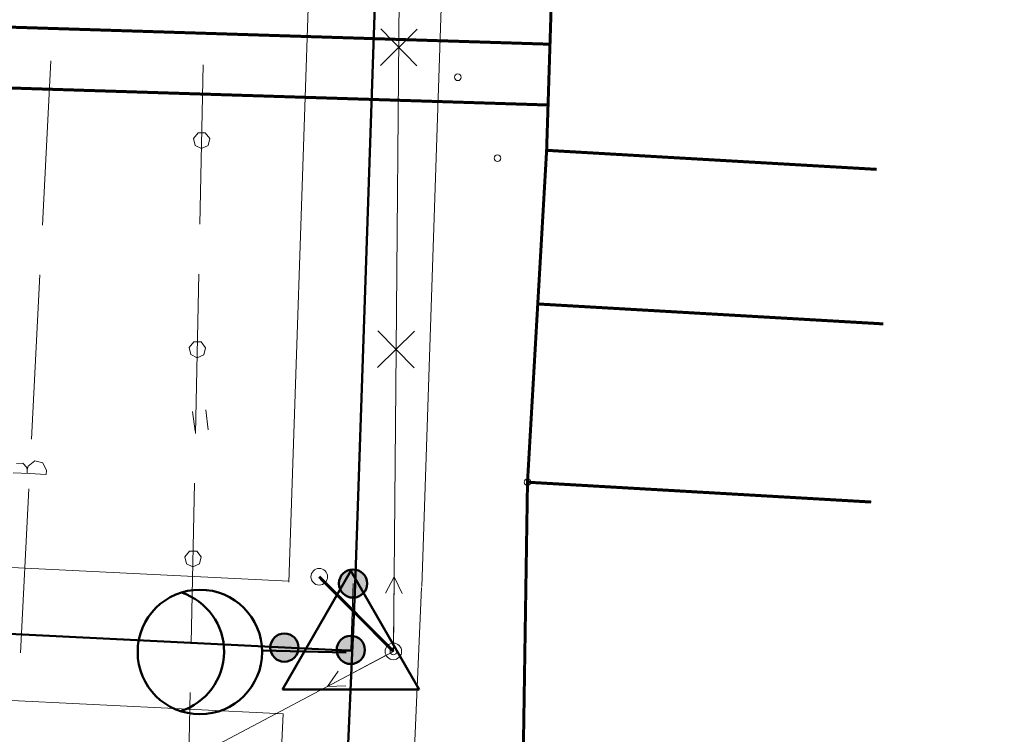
# Model space of a CAD drawing. Header units: millimetres. Extents: x 0 to 1188, y 0 to 841.
# Tile 27 of 76: x 174 to 233, y 687 to 730. Entities that reach past the tile are written whole.
import ezdxf

# ---------------------------------------------------------------- set-up
doc = ezdxf.new("R2010")
doc.units = ezdxf.units.MM
for name, pattern in [('K5LT32789', [0]), ('K5LT32797', [0]), ('K5LT32809', [0]), ('K5LT32813', [0]), ('K5LT32816', [3.2, 3, -0.2]), ('K5LT32819', [0]), ('K5LT32822', [0]), ('K5LT32826', [1, 0.5, -0.5]), ('K5LT_BASIC', [0]), ('K5LT_THIN', [0])]:
    doc.linetypes.add(name, pattern=pattern)
doc.layers.add('Системный слой', color=7, linetype='Continuous')

# ---------------------------------------------------------------- blocks, each defined once
blk = doc.blocks.new('U15')
at = {"layer": 'Системный слой', "color": 7, "linetype": 'K5LT32813', "lineweight": 18}
for p, q in [((196.201, 709.929), (196.531, 746.31)), ((195.254, 727.028), (197.478, 729.211)), ((197.458, 727.008), (195.274, 729.231)), ((195.089, 708.837), (197.313, 711.021)), ((197.293, 708.817), (195.109, 711.041)), ((196.035, 691.738), (196.201, 709.929)), ((168.081, 676.922), (196.035, 691.738))]:
    blk.add_line(p, q, dxfattribs=at)
blk = doc.blocks.new('U26')
at = {"layer": 'Системный слой', "color": 6, "linetype": 'K5LT32822', "lineweight": 18, "true_color": 0xff00ff}
for p, q in [((184.579, 727.063), (184.382, 717.461)), ((184.27, 722.978), (183.998, 722.637)), ((183.998, 722.637), (184.097, 722.213)), ((184.706, 722.976), (184.27, 722.978)), ((184.975, 722.632), (184.706, 722.976)), ((184.872, 722.209), (184.975, 722.632)), ((184.097, 722.213), (184.476, 722.027)), ((184.476, 722.027), (184.872, 722.209)), ((184.32, 714.462), (184.123, 704.86)), ((184.012, 710.376), (183.74, 710.036)), ((183.74, 710.036), (183.838, 709.611)), ((184.448, 710.374), (184.012, 710.376)), ((184.716, 710.031), (184.448, 710.374)), ((184.613, 709.607), (184.716, 710.031)), ((183.838, 709.611), (184.217, 709.425)), ((184.217, 709.425), (184.613, 709.607)), ((184.062, 701.86), (183.865, 692.258)), ((183.753, 697.775), (183.481, 697.434)), ((184.189, 697.773), (183.753, 697.775)), ((184.458, 697.43), (184.189, 697.773)), ((183.481, 697.434), (183.58, 697.01)), ((183.58, 697.01), (183.959, 696.824)), ((183.959, 696.824), (184.355, 697.006)), ((184.355, 697.006), (184.458, 697.43)), ((183.803, 689.259), (183.606, 679.657))]:
    blk.add_line(p, q, dxfattribs=at)
blk = doc.blocks.new('U29')
at = {"layer": 'Системный слой', "color": 5, "linetype": 'K5LT32819', "lineweight": 18, "true_color": 0x0000ff}
for p, q in [((174.895, 717.412), (175.404, 727.298)), ((174.232, 704.529), (174.741, 714.416)), ((173.342, 703.05), (173.709, 703.081)), ((173.709, 703.081), (173.96, 702.812)), ((174.037, 702.903), (173.979, 702.681)), ((174.433, 703.215), (174.037, 702.903)), ((174.924, 703.098), (174.433, 703.215)), ((175.136, 702.64), (174.924, 703.098)), ((174.125, 702.446), (173.126, 702.497)), ((173.96, 702.812), (173.979, 702.681)), ((173.979, 702.681), (173.968, 702.454)), ((174.125, 702.446), (175.124, 702.394)), ((175.136, 702.64), (175.124, 702.394)), ((173.569, 691.646), (174.078, 701.533))]:
    blk.add_line(p, q, dxfattribs=at)
blk = doc.blocks.new('U33')
at = {"layer": 'Системный слой', "color": 1, "linetype": 'K5LT32809', "lineweight": 18, "true_color": 0xff0000}
for p, q in [((189.746, 695.908), (194.182, 828.009)), ((197.741, 695.639), (202.178, 827.741))]:
    blk.add_line(p, q, dxfattribs=at)
blk = doc.blocks.new('U36')
at = {"layer": 'Системный слой', "color": 1, "linetype": 'K5LT32809', "lineweight": 18, "true_color": 0xff0000}
for p, q in [((189.748, 695.954), (189.747, 695.931)), ((197.74, 695.593), (196.487, 667.823)), ((189.568, 691.974), (189.568, 691.96)), ((189.388, 687.978), (188.495, 668.184))]:
    blk.add_line(p, q, dxfattribs=at)
blk = doc.blocks.new('U38')
at = {"layer": 'Системный слой', "color": 1, "linetype": 'K5LT32809', "lineweight": 18, "true_color": 0xff0000}
for p, q in [((144.643, 698.185), (145.131, 698.161)), ((148.384, 698.001), (189.748, 695.97)), ((191.907, 695.864), (191.937, 695.862)), ((144.251, 690.195), (144.49, 690.183)), ((147.939, 690.014), (189.388, 687.978))]:
    blk.add_line(p, q, dxfattribs=at)
blk = doc.blocks.new('U150')
at = {"layer": 'Системный слой', "color": 7, "linetype": 'K5LT_BASIC', "lineweight": 50}
for p, q in [((193.47, 696.583), (189.352, 689.451)), ((197.588, 689.451), (193.47, 696.583)), ((189.352, 689.451), (197.588, 689.451))]:
    blk.add_line(p, q, dxfattribs=at)
blk = doc.blocks.new('U153')
at = {"layer": 'Системный слой'}
h = blk.add_hatch(color=7, dxfattribs=at)
h.paths.add_polyline_path([(193.604, 695.826), (193.177, 695.092), (193.223, 695.067), (193.27, 695.045), (193.319, 695.026), (193.368, 695.01), (193.419, 694.997), (193.47, 694.987), (193.522, 694.98), (193.574, 694.977), (193.626, 694.977), (193.678, 694.98), (193.73, 694.986), (193.781, 694.995), (193.832, 695.007), (193.882, 695.023), (193.93, 695.041), (193.978, 695.063), (194.024, 695.087), (194.068, 695.114), (194.111, 695.144), (194.152, 695.176), (194.191, 695.211), (194.228, 695.248), (194.262, 695.288), (194.294, 695.329), (194.323, 695.372), (194.349, 695.417), (194.373, 695.464), (194.394, 695.511), (194.412, 695.561), (194.426, 695.611), (194.438, 695.661), (194.447, 695.713), (194.452, 695.765), (194.454, 695.817), (194.453, 695.869), (194.449, 695.921), (194.442, 695.972), (194.431, 696.024), (194.417, 696.074), (194.401, 696.123), (194.381, 696.172), (194.358, 696.219), (194.333, 696.264), (194.305, 696.308), (194.274, 696.35), (194.24, 696.39), (194.205, 696.428), (194.167, 696.464), (194.126, 696.497), (194.084, 696.528), (194.04, 696.556), (194.034, 696.56)])
h.paths.add_polyline_path([(192.755, 695.784), (192.759, 695.732), (192.767, 695.68), (192.777, 695.629), (192.791, 695.579), (192.808, 695.53), (192.827, 695.481), (192.85, 695.434), (192.875, 695.389), (192.904, 695.345), (192.935, 695.303), (192.968, 695.263), (193.004, 695.225), (193.042, 695.189), (193.082, 695.156), (193.124, 695.125), (193.168, 695.097), (193.177, 695.092), (193.604, 695.826), (194.034, 696.56), (193.988, 696.585), (193.941, 696.607), (193.893, 696.626), (193.843, 696.642), (193.793, 696.655), (193.741, 696.665), (193.69, 696.672), (193.638, 696.676), (193.586, 696.676), (193.534, 696.673), (193.482, 696.667), (193.43, 696.658), (193.38, 696.646), (193.33, 696.631), (193.281, 696.612), (193.233, 696.591), (193.187, 696.567), (193.143, 696.54), (193.1, 696.51), (193.059, 696.478), (193.02, 696.444), (192.983, 696.407), (192.949, 696.367), (192.917, 696.326), (192.887, 696.283), (192.861, 696.238), (192.837, 696.192), (192.816, 696.144), (192.798, 696.095), (192.783, 696.045), (192.771, 695.994), (192.762, 695.943), (192.757, 695.891), (192.754, 695.839), (192.755, 695.787)])
at = {"layer": 'Системный слой', "color": 7, "linetype": 'K5LT_THIN', "lineweight": 18}
blk.add_line((193.47, 691.829), (193.604, 695.826), dxfattribs=at)
at = {"layer": 'Системный слой', "color": 7, "linetype": 'K5LT_BASIC', "lineweight": 50}
blk.add_circle((193.604, 695.826), 0.85, dxfattribs=at)
blk = doc.blocks.new('U152')
at = {"layer": 'Системный слой'}
blk.add_blockref('U153', (0, 0), dxfattribs=at)
blk = doc.blocks.new('U151')
at = {"layer": 'Системный слой'}
h = blk.add_hatch(color=7, dxfattribs=at)
h.paths.add_polyline_path([(193.47, 691.829), (194.288, 692.061), (194.272, 692.111), (194.253, 692.159), (194.231, 692.207), (194.207, 692.253), (194.179, 692.297), (194.149, 692.34), (194.116, 692.38), (194.081, 692.419), (194.044, 692.455), (194.005, 692.489), (193.963, 692.521), (193.92, 692.55), (193.875, 692.576), (193.828, 692.6), (193.78, 692.62), (193.731, 692.638), (193.681, 692.652), (193.63, 692.663), (193.578, 692.672), (193.526, 692.677), (193.474, 692.679), (193.422, 692.677), (193.37, 692.673), (193.319, 692.665), (193.268, 692.654), (193.217, 692.64), (193.168, 692.623), (193.12, 692.603), (193.073, 692.58), (193.028, 692.555), (192.984, 692.526), (192.942, 692.495), (192.902, 692.461), (192.865, 692.425), (192.829, 692.387), (192.796, 692.347), (192.766, 692.305), (192.738, 692.26), (192.713, 692.215), (192.69, 692.168), (192.671, 692.119), (192.655, 692.07), (192.642, 692.019), (192.631, 691.968), (192.624, 691.916), (192.621, 691.864), (192.62, 691.812), (192.623, 691.76), (192.628, 691.708), (192.637, 691.657), (192.65, 691.606), (192.651, 691.599)])
h.paths.add_polyline_path([(194.111, 691.27), (194.144, 691.31), (194.174, 691.353), (194.202, 691.397), (194.227, 691.442), (194.249, 691.489), (194.269, 691.538), (194.285, 691.587), (194.298, 691.638), (194.308, 691.689), (194.315, 691.741), (194.319, 691.793), (194.32, 691.845), (194.317, 691.897), (194.311, 691.949), (194.302, 692), (194.29, 692.051), (194.288, 692.061), (193.47, 691.829), (192.651, 691.599), (192.667, 691.549), (192.686, 691.501), (192.707, 691.453), (192.732, 691.407), (192.759, 691.363), (192.789, 691.32), (192.821, 691.279), (192.856, 691.24), (192.894, 691.204), (192.933, 691.17), (192.974, 691.138), (193.018, 691.109), (193.063, 691.083), (193.109, 691.059), (193.157, 691.038), (193.206, 691.021), (193.256, 691.006), (193.307, 690.994), (193.358, 690.986), (193.41, 690.981), (193.462, 690.979), (193.515, 690.98), (193.566, 690.984), (193.618, 690.992), (193.669, 691.002), (193.719, 691.016), (193.769, 691.033), (193.817, 691.053), (193.864, 691.075), (193.909, 691.101), (193.953, 691.129), (193.995, 691.16), (194.035, 691.194), (194.073, 691.23), (194.109, 691.268)])
at = {"layer": 'Системный слой', "color": 7, "linetype": 'K5LT_BASIC', "lineweight": 50}
blk.add_circle((193.47, 691.829), 0.85, dxfattribs=at)
at = {"layer": 'Системный слой'}
blk.add_blockref('U152', (0, 0), dxfattribs=at)
blk = doc.blocks.new('U156')
at = {"layer": 'Системный слой'}
h = blk.add_hatch(color=7, dxfattribs=at)
h.paths.add_polyline_path([(189.472, 691.963), (190.207, 691.536), (190.232, 691.581), (190.254, 691.629), (190.273, 691.677), (190.289, 691.727), (190.302, 691.777), (190.312, 691.829), (190.318, 691.88), (190.322, 691.932), (190.322, 691.985), (190.319, 692.037), (190.313, 692.088), (190.304, 692.14), (190.291, 692.19), (190.276, 692.24), (190.257, 692.289), (190.236, 692.336), (190.211, 692.383), (190.184, 692.427), (190.154, 692.47), (190.122, 692.511), (190.087, 692.55), (190.05, 692.586), (190.011, 692.62), (189.969, 692.652), (189.926, 692.681), (189.881, 692.708), (189.835, 692.732), (189.787, 692.752), (189.738, 692.77), (189.688, 692.785), (189.637, 692.797), (189.586, 692.805), (189.534, 692.811), (189.482, 692.813), (189.43, 692.812), (189.378, 692.808), (189.326, 692.8), (189.275, 692.79), (189.225, 692.776), (189.175, 692.759), (189.127, 692.74), (189.08, 692.717), (189.034, 692.691), (188.991, 692.663), (188.949, 692.632), (188.909, 692.599), (188.871, 692.563), (188.835, 692.525), (188.802, 692.485), (188.771, 692.443), (188.743, 692.399), (188.739, 692.393)])
h.paths.add_polyline_path([(189.515, 691.114), (189.567, 691.118), (189.618, 691.125), (189.669, 691.136), (189.72, 691.15), (189.769, 691.166), (189.817, 691.186), (189.864, 691.209), (189.91, 691.234), (189.954, 691.262), (189.996, 691.293), (190.036, 691.327), (190.074, 691.362), (190.109, 691.4), (190.143, 691.44), (190.173, 691.483), (190.202, 691.526), (190.207, 691.536), (189.472, 691.963), (188.739, 692.393), (188.714, 692.347), (188.692, 692.3), (188.673, 692.251), (188.656, 692.202), (188.643, 692.151), (188.633, 692.1), (188.627, 692.048), (188.623, 691.996), (188.622, 691.944), (188.625, 691.892), (188.631, 691.84), (188.64, 691.789), (188.652, 691.738), (188.668, 691.688), (188.686, 691.64), (188.707, 691.592), (188.732, 691.546), (188.758, 691.501), (188.788, 691.458), (188.82, 691.417), (188.855, 691.378), (188.892, 691.342), (188.931, 691.307), (188.972, 691.275), (189.016, 691.246), (189.06, 691.219), (189.107, 691.195), (189.154, 691.174), (189.203, 691.156), (189.253, 691.141), (189.304, 691.13), (189.356, 691.121), (189.407, 691.115), (189.459, 691.113), (189.512, 691.114)])
at = {"layer": 'Системный слой', "color": 7, "linetype": 'K5LT_THIN', "lineweight": 18}
blk.add_line((193.47, 691.829), (189.472, 691.963), dxfattribs=at)
at = {"layer": 'Системный слой', "color": 7, "linetype": 'K5LT_BASIC', "lineweight": 50}
blk.add_circle((189.472, 691.963), 0.85, dxfattribs=at)
blk = doc.blocks.new('U155')
at = {"layer": 'Системный слой'}
blk.add_blockref('U156', (0, 0), dxfattribs=at)
blk = doc.blocks.new('U154')
at = {"layer": 'Системный слой'}
h = blk.add_hatch(color=7, dxfattribs=at)
h.paths.add_polyline_path([(193.47, 691.829), (193.237, 692.646), (193.188, 692.63), (193.139, 692.612), (193.092, 692.59), (193.046, 692.565), (193.001, 692.538), (192.959, 692.508), (192.918, 692.475), (192.88, 692.44), (192.843, 692.403), (192.809, 692.363), (192.778, 692.322), (192.749, 692.278), (192.722, 692.233), (192.699, 692.187), (192.679, 692.139), (192.661, 692.09), (192.647, 692.039), (192.635, 691.989), (192.627, 691.937), (192.622, 691.885), (192.62, 691.833), (192.621, 691.781), (192.626, 691.729), (192.633, 691.677), (192.644, 691.626), (192.658, 691.576), (192.675, 691.527), (192.695, 691.479), (192.718, 691.432), (192.744, 691.386), (192.772, 691.343), (192.804, 691.301), (192.837, 691.261), (192.873, 691.223), (192.911, 691.188), (192.952, 691.155), (192.994, 691.124), (193.038, 691.096), (193.084, 691.071), (193.131, 691.049), (193.179, 691.03), (193.229, 691.013), (193.279, 691), (193.331, 690.99), (193.382, 690.983), (193.434, 690.979), (193.486, 690.979), (193.538, 690.981), (193.59, 690.987), (193.642, 690.996), (193.692, 691.008), (193.699, 691.01)])
h.paths.add_polyline_path([(194.029, 692.469), (193.988, 692.502), (193.946, 692.533), (193.902, 692.561), (193.856, 692.586), (193.809, 692.608), (193.761, 692.627), (193.711, 692.644), (193.661, 692.657), (193.61, 692.667), (193.558, 692.674), (193.506, 692.678), (193.454, 692.678), (193.402, 692.676), (193.35, 692.67), (193.298, 692.661), (193.248, 692.649), (193.238, 692.646), (193.47, 691.829), (193.699, 691.01), (193.749, 691.026), (193.798, 691.044), (193.845, 691.066), (193.891, 691.09), (193.936, 691.118), (193.979, 691.148), (194.019, 691.18), (194.058, 691.215), (194.095, 691.252), (194.129, 691.292), (194.161, 691.333), (194.19, 691.376), (194.216, 691.421), (194.24, 691.468), (194.26, 691.516), (194.278, 691.565), (194.293, 691.615), (194.304, 691.666), (194.313, 691.717), (194.318, 691.769), (194.32, 691.821), (194.319, 691.873), (194.314, 691.925), (194.307, 691.977), (194.296, 692.028), (194.282, 692.078), (194.266, 692.127), (194.246, 692.176), (194.223, 692.223), (194.198, 692.268), (194.169, 692.312), (194.138, 692.354), (194.105, 692.394), (194.069, 692.432), (194.031, 692.467)])
at = {"layer": 'Системный слой', "color": 7, "linetype": 'K5LT_BASIC', "lineweight": 50}
blk.add_circle((193.47, 691.829), 0.85, dxfattribs=at)
at = {"layer": 'Системный слой'}
blk.add_blockref('U155', (0, 0), dxfattribs=at)
blk = doc.blocks.new('U149')
at = {"layer": 'Системный слой'}
for name in ['U150', 'U151', 'U154']:
    blk.add_blockref(name, (0, 0), dxfattribs=at)
blk = doc.blocks.new('U166')
at = {"layer": 'Системный слой', "color": 7, "linetype": 'K5LT_BASIC', "lineweight": 50}
blk.add_line((188.132, 691.782), (193.2, 691.661), dxfattribs=at)
blk.add_circle((184.383, 691.702), 3.75, dxfattribs=at)
blk.add_arc((182.089, 691.719), 3.75, 287.3803, 71.75587, dxfattribs=at)
blk = doc.blocks.new('U192')
at = {"layer": 'Системный слой', "color": 7, "linetype": 'K5LT32797', "lineweight": 18}
blk.add_circle((196.035, 691.738), 0.5, dxfattribs=at)
blk = doc.blocks.new('U193')
at = {"layer": 'Системный слой', "color": 7, "linetype": 'K5LT32797', "lineweight": 18}
for p, q in [((196.076, 696.238), (195.567, 695.243)), ((196.04, 692.238), (196.076, 696.238)), ((196.076, 696.238), (196.567, 695.233))]:
    blk.add_line(p, q, dxfattribs=at)
blk = doc.blocks.new('U194')
at = {"layer": 'Системный слой', "color": 7, "linetype": 'K5LT32797', "lineweight": 18}
for p, q in [((195.594, 691.504), (192.059, 689.631)), ((192.059, 689.631), (192.709, 690.541)), ((192.059, 689.631), (193.177, 689.657))]:
    blk.add_line(p, q, dxfattribs=at)
blk = doc.blocks.new('U195')
at = {"layer": 'Системный слой', "color": 7, "linetype": 'K5LT32797', "lineweight": 18}
blk.add_circle((191.569, 696.232), 0.5, dxfattribs=at)
blk = doc.blocks.new('U505')
at = {"layer": 'Системный слой', "color": 7, "linetype": 'K5LT32797', "lineweight": 18}
for p, q in [((184.088, 704.993), (183.94, 706.183)), ((184.882, 705.092), (184.734, 706.282))]:
    blk.add_line(p, q, dxfattribs=at)

msp = doc.modelspace()

# ---------------------------------------------------------------- linework, layer by layer
at = {"layer": 'Системный слой', "color": 7, "linetype": 'K5LT_BASIC', "lineweight": 50}
for p, q in [((193.743704, 695.7736), (198.180203, 827.875036)), ((193.743704, 695.7736), (192.491327, 668.00342)), ((144.44713, 694.190051), (193.547474, 691.778416))]:
    msp.add_line(p, q, dxfattribs=at)
at = {"layer": 'Системный слой', "color": 8, "linetype": 'K5LT32816', "true_color": 0x808080, "const_width": 0.18}
for points in [[(205.267557, 721.917486), (206.650976, 765.643325), (208.510179, 823.041511), (205.648881, 823.579163), (208.510179, 823.041511), (263.150913, 824.145523)], [(296.590995, 672.695782), (247.269248, 672.477446), (230.221882, 676.685151), (203.737539, 677.549915), (204.11511, 701.927821)]]:
    msp.add_lwpolyline(points, dxfattribs=at)
at = {"layer": 'Системный слой', "color": 7, "linetype": 'K5LT32826', "const_width": 0.18}
for points in [[(205.469749, 728.308202), (170.385596, 729.418211)], [(205.35391, 724.646848), (170.698186, 725.743302)], [(191.568909, 696.232413), (196.03543, 691.738188)]]:
    msp.add_lwpolyline(points, dxfattribs=at)
at = {"layer": 'Системный слой', "color": 7, "linetype": 'K5LT32789', "const_width": 0.18}
for points in [[(204.11511, 701.927821), (205.267557, 721.917486), (225.154907, 720.770937), (205.267557, 721.917486), (204.11511, 701.927821), (224.818998, 700.734197)], [(204.734031, 712.663263), (225.549104, 711.463229)]]:
    msp.add_lwpolyline(points, dxfattribs=at)
at = {"layer": 'Системный слой', "color": 7, "linetype": 'K5LT32797', "lineweight": 18}
for centre in [(199.924236, 726.316735), (202.305503, 721.441841), (204.11511, 701.927821), (196.03543, 691.738188)]:
    msp.add_circle(centre, 0.2, dxfattribs=at)

# ---------------------------------------------------------------- block references
at = {"layer": 'Системный слой'}
for name in ['U33', 'U15', 'U26', 'U29', 'U505', 'U38', 'U149', 'U195', 'U36', 'U193', 'U166', 'U192', 'U194']:
    msp.add_blockref(name, (0, 0), dxfattribs=at)

doc.saveas('drawing.dxf')
